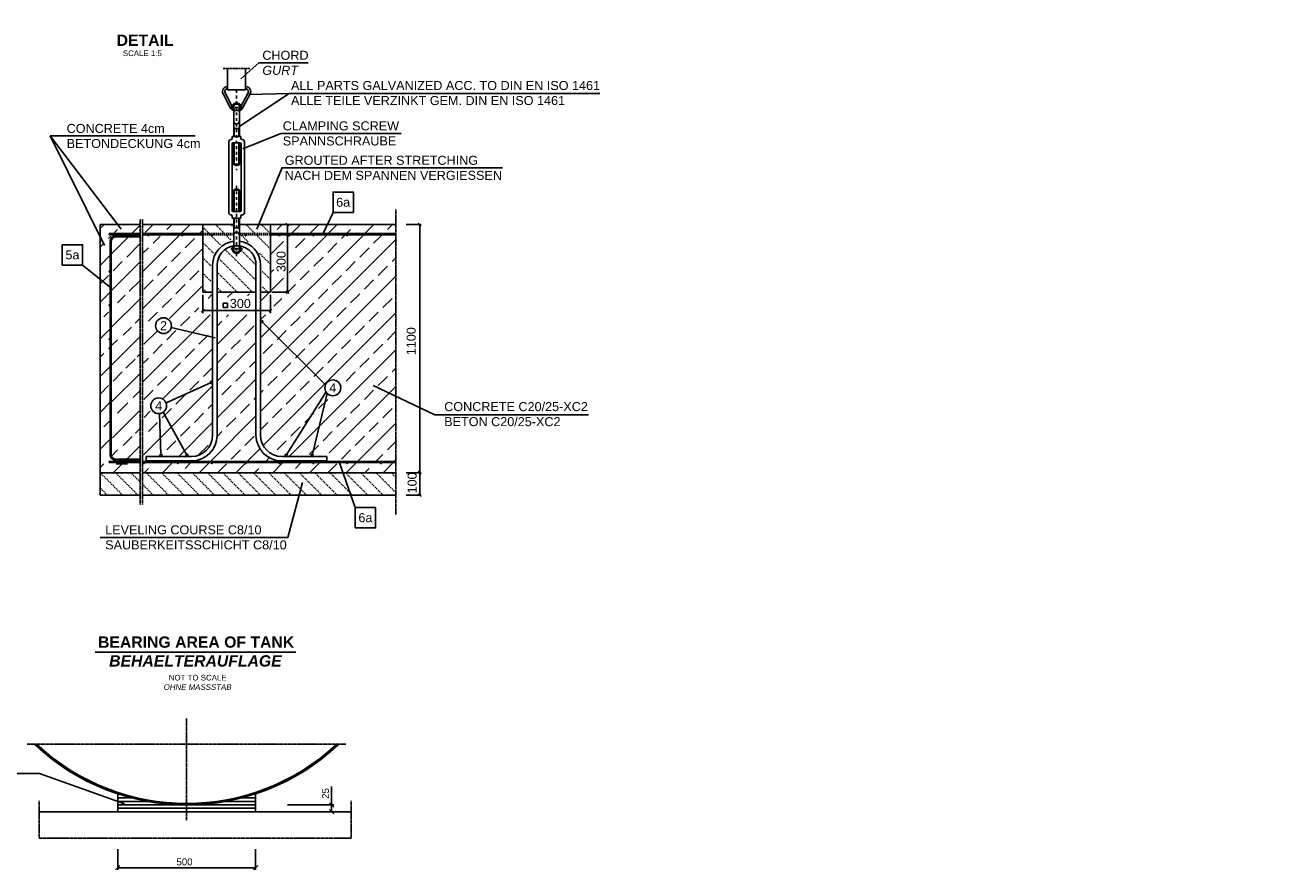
# Model space of a CAD drawing. Extents: x -315189 to 683445, y 2094 to 41094.
# Tile 2 of 5: x 22913 to 78463, y 2844 to 40297. Entities that reach past the tile are written whole.
import ezdxf

# ---------------------------------------------------------------- set-up
doc = ezdxf.new("R2010")
doc.units = 0
doc.header["$MEASUREMENT"] = 0
doc.linetypes.add('DASHDOT', pattern=[1, 0.5, -0.25, 0, -0.25])
doc.linetypes.add('HIDDEN', pattern=[0.375, 0.25, -0.125])
for name, color, linetype in [('15', 7, 'CONTINUOUS'), ('21', 7, 'CONTINUOUS'), ('6', 7, 'CONTINUOUS'), ('Beschriftung', 7, 'CONTINUOUS'), ('PATTERN_CLASS', 7, 'CONTINUOUS')]:
    doc.layers.add(name, color=color, linetype=linetype)
doc.styles.get("Standard").update_dxf_attribs({"font": 'ARIALUNI.TTF'})

msp = doc.modelspace()

# ---------------------------------------------------------------- linework, layer by layer
at = {"layer": '15', "color": 7, "linetype": 'Continuous'}
for p, q in [((33263.3, 38622.6), (32469.3, 37913.9)), ((26233.8, 31272.3), (26416.3, 31454.7)), ((26879.1, 31102.9), (27012.8, 31236.7)), ((27216.4, 31440.3), (27230.9, 31454.7)), ((27645.5, 31054.7), (28014, 31423.3)), ((28237, 31096.3), (28595.5, 31454.7)), ((29192, 31236.7), (29410, 31454.7)), ((29824.6, 31054.7), (30224.6, 31454.7)), ((30661.5, 31077), (30784, 31199.5)), ((34079.5, 31236.7), (34297.6, 31454.7)), ((34471.5, 31517.2), (34596.5, 31392.2)), ((34534, 31454.7), (34534, 28454.7)), ((34712.1, 31054.7), (35112.1, 31454.7)), ((35505, 31033), (35912.3, 31440.3)), ((36341.3, 31054.7), (36741.3, 31454.7)), ((36930.5, 30829.4), (37337.8, 31236.7)), ((37541.5, 31440.3), (37555.9, 31454.7)), ((37970.5, 31054.7), (38370.5, 31454.7)), ((38967, 31236.7), (39185.1, 31454.7)), ((39803.7, 31454.7), (40457.9, 31454.7)), ((40332.9, 31517.2), (40457.9, 31392.2)), ((40395.4, 31454.7), (40395.4, 20454.7)), ((26233.8, 30457.7), (26401.8, 30625.7)), ((26605.5, 30829.4), (26709.1, 30933)), ((26733.8, 30143.1), (27495.5, 30904.7)), ((27420.1, 30014.8), (28014, 30608.7)), ((28121.9, 29352), (29774.6, 31004.7)), ((28581, 30625.7), (28891.8, 30936.5)), ((30006.5, 30422.1), (30413.8, 30829.4)), ((33344, 26428.2), (37920.5, 31004.7)), ((33344, 24799.1), (39338.6, 30793.7)), ((33784, 30941.2), (33875.8, 31033)), ((33784, 30126.6), (34358.9, 30701.5)), ((34591.2, 30933.8), (34662.1, 31004.7)), ((34614.7, 29328.1), (36291.3, 31004.7)), ((34894.1, 30422.1), (35301.4, 30829.4)), ((36319.6, 30218.4), (36726.9, 30625.7)), ((38356.1, 30625.7), (38685.1, 30954.8)), ((26233.8, 29643.1), (26683.8, 30093.1)), ((28121.9, 30166.6), (28377.4, 30422.1)), ((28121.9, 27722.8), (30784, 30384.9)), ((29395.6, 29811.1), (29802.9, 30218.4)), ((35708.7, 29607.5), (36115.9, 30014.8)), ((37745.1, 30014.8), (38152.4, 30422.1)), ((26733.8, 28513.9), (28014, 29794.1)), ((26809.1, 29403.8), (27216.4, 29811.1)), ((28784.7, 29200.2), (29192, 29607.5)), ((33784, 29312), (33931.7, 29459.7)), ((37134.2, 29403.8), (37541.5, 29811.1)), ((38559.7, 29200.2), (38967, 29607.5)), ((39170.6, 29811.1), (39338.6, 29979.1)), ((26233.8, 28828.5), (26605.5, 29200.2)), ((27531.2, 28496.8), (28014, 28979.6)), ((28173.7, 28589.3), (28581, 28996.6)), ((30210.2, 28996.6), (30617.5, 29403.8)), ((33344, 23169.9), (39338.6, 29164.5)), ((33784, 28497.4), (34366.7, 29080.1)), ((35097.7, 28996.6), (35505, 29403.8)), ((36523.2, 28792.9), (36930.5, 29200.2)), ((37948.8, 28589.3), (38356.1, 28996.6)), ((26233.8, 28013.9), (26683.8, 28463.9)), ((29312.7, 27284.5), (30784, 28755.7)), ((29599.3, 28385.6), (30006.5, 28792.9)), ((30784, 28332), (30784, 27525.4)), ((31024.8, 28182), (31224, 28381.2)), ((31886, 28228.6), (32112.1, 28454.7)), ((32761.8, 28289.8), (32857.6, 28385.6)), ((33344, 28057.4), (33741.3, 28454.7)), ((33784, 28332), (33784, 27525.4)), ((33846.5, 28454.7), (34596.5, 28454.7)), ((34596.5, 28392.2), (34471.5, 28517.2)), ((34486.8, 28385.6), (34894.1, 28792.9)), ((35912.3, 28182), (36319.6, 28589.3)), ((37337.8, 27978.3), (37745.1, 28385.6)), ((26733.8, 26884.7), (28014, 28165)), ((27012.8, 27978.3), (27353.7, 28319.2)), ((28988.3, 27774.7), (29395.6, 28182)), ((31884.6, 27967.8), (31693.6, 27967.8)), ((31693.6, 27967.8), (31693.6, 27776.8)), ((31693.6, 27776.8), (31884.6, 27776.8)), ((31884.6, 27776.8), (31884.6, 27967.8)), ((33933, 27831.8), (34283.1, 28182)), ((35301.4, 27571), (35708.7, 27978.3)), ((38763.4, 27774.7), (39170.6, 28182)), ((26401.8, 27367.4), (26606.4, 27571.9)), ((27793.1, 27079.4), (28014, 27300.4)), ((28121.9, 24464.5), (31115.7, 27458.3)), ((28377.4, 27163.7), (28784.7, 27571)), ((29802.9, 26960.1), (30210.2, 27367.4)), ((30413.8, 27571), (30610.2, 27767.4)), ((30721.5, 27574.2), (30846.5, 27699.2)), ((30784, 27636.7), (33784, 27636.7)), ((31424, 26137.4), (32744.9, 27458.3)), ((31839.4, 27367.4), (31930.3, 27458.3)), ((33344, 27242.8), (33559.5, 27458.3)), ((33462, 21658.7), (39338.6, 27535.4)), ((33846.5, 27699.2), (33721.5, 27574.2)), ((33721.5, 27574.2), (33846.5, 27699.2)), ((34690.4, 26960.1), (35097.7, 27367.4)), ((36726.9, 27367.4), (37134.2, 27774.7)), ((38152.4, 27163.7), (38559.7, 27571)), ((26233.8, 26384.7), (26683.8, 26834.7)), ((27266.4, 26552.8), (27621.1, 26907.5)), ((28173.5, 26145.3), (28762.8, 26734.6)), ((29192, 26349.1), (29599.3, 26756.4)), ((31424, 26952), (31635.7, 27163.7)), ((32654, 26552.8), (33061.2, 26960.1)), ((34079.5, 26349.1), (34486.8, 26756.4)), ((36115.9, 26756.4), (36523.2, 27163.7)), ((37541.5, 26552.8), (37948.8, 26960.1)), ((38967, 26349.1), (39338.6, 26720.8)), ((26733.8, 25205.6), (28014, 26485.8)), ((26733.8, 26070.2), (27012.8, 26349.1)), ((28581, 25738.2), (28988.3, 26145.5)), ((30617.5, 26145.5), (31024.8, 26552.8)), ((31424, 24508.2), (33144, 26228.2)), ((32043, 25941.9), (32450.3, 26349.1)), ((33468.5, 25738.2), (33875.8, 26145.5)), ((35505, 26145.5), (35912.3, 26552.8)), ((36930.5, 25941.9), (37337.8, 26349.1)), ((38356.1, 25738.2), (38763.4, 26145.5)), ((26233.8, 25570.2), (26401.8, 25738.2)), ((26605.5, 25941.9), (26683.8, 26020.2)), ((27886.5, 25593.7), (28014, 25721.2)), ((29042.7, 23756.1), (31224, 25937.4)), ((30006.5, 25534.6), (30413.8, 25941.9)), ((31432.1, 25330.9), (31839.4, 25738.2)), ((34607.2, 21174.7), (39338.6, 25906.2)), ((34894.1, 25534.6), (35301.4, 25941.9)), ((36319.6, 25330.9), (36726.9, 25738.2)), ((26283.8, 24755.6), (26683.8, 25155.6)), ((27380.9, 25088.1), (27784.1, 25491.3)), ((28121.9, 25279.1), (28377.4, 25534.6)), ((29395.6, 24923.6), (29802.9, 25330.9)), ((30821.1, 24720), (31228.4, 25127.3)), ((32857.6, 25127.3), (33144, 25413.6)), ((34283.1, 24923.6), (34690.4, 25330.9)), ((35708.7, 24720), (36115.9, 25127.3)), ((37745.1, 25127.3), (38152.4, 25534.6)), ((39170.6, 24923.6), (39338.6, 25091.6)), ((26733.8, 23576.4), (28014, 24856.6)), ((26809.1, 24516.3), (27217.2, 24924.4)), ((28784.7, 24312.7), (29192, 24720)), ((30210.2, 24109), (30617.5, 24516.3)), ((31424, 22879.1), (33144, 24599.1)), ((32246.7, 24516.3), (32654, 24923.6)), ((33672.2, 24312.7), (34079.5, 24720)), ((35097.7, 24109), (35505, 24516.3)), ((37134.2, 24516.3), (37541.5, 24923.6)), ((38559.7, 24312.7), (38967, 24720)), ((26233.8, 23941), (26605.5, 24312.7)), ((27706.2, 23784.2), (28014, 24092)), ((28121.9, 21206.1), (31224, 24308.2)), ((28173.7, 23701.7), (28581, 24109)), ((29599.3, 23498.1), (30006.5, 23905.4)), ((31635.7, 23905.4), (32043, 24312.7)), ((33338.1, 23978.6), (33468.5, 24109)), ((34486.8, 23498.1), (34894.1, 23905.4)), ((36390.3, 21328.7), (39338.6, 24277)), ((36891.4, 24273.6), (36930.5, 24312.7)), ((37948.8, 23701.7), (38356.1, 24109)), ((26233.8, 23126.4), (26683.8, 23576.4)), ((27012.8, 23090.8), (27473.2, 23551.2)), ((31024.8, 23294.4), (31224, 23493.6)), ((32450.3, 23090.8), (32857.6, 23498.1)), ((33061.2, 23701.7), (33144, 23784.5)), ((35912.3, 23294.4), (36319.6, 23701.7)), ((37337.8, 23090.8), (37745.1, 23498.1)), ((26783.8, 21997.2), (28014, 23227.4)), ((28189, 22902.5), (28461.1, 23174.5)), ((28988.3, 22887.1), (29395.6, 23294.4)), ((30413.8, 22683.5), (30821.1, 23090.8)), ((31128.8, 20954.7), (33144, 22969.9)), ((31839.4, 22479.9), (32246.7, 22887.1)), ((33875.8, 22887.1), (34283.1, 23294.4)), ((35301.4, 22683.5), (35708.7, 23090.8)), ((36726.9, 22479.9), (37134.2, 22887.1)), ((38763.4, 22887.1), (39170.6, 23294.4)), ((26401.8, 22479.9), (26683.8, 22761.8)), ((27810.2, 22209.1), (28014, 22412.9)), ((28377.4, 22276.2), (28784.7, 22683.5)), ((29719.7, 21174.7), (31224, 22679.1)), ((29802.9, 22072.6), (30210.2, 22479.9)), ((31422.8, 22063.3), (31635.7, 22276.2)), ((33344, 22355.3), (33672.2, 22683.5)), ((34690.4, 22072.6), (35097.7, 22479.9)), ((36115.9, 21868.9), (36523.2, 22276.2)), ((37645.5, 20954.7), (39338.6, 22647.8)), ((38152.4, 22276.2), (38559.7, 22683.5)), ((26233.8, 21497.2), (26683.8, 21947.2)), ((27266.4, 21665.3), (27661.1, 22060)), ((29192, 21461.6), (29599.3, 21868.9)), ((30617.5, 21258), (31024.8, 21665.3)), ((32654, 21665.3), (33061.2, 22072.6)), ((34079.5, 21461.6), (34486.8, 21868.9)), ((35505, 21258), (35912.3, 21665.3)), ((37541.5, 21665.3), (37948.8, 22072.6)), ((38967, 21461.6), (39338.6, 21833.3)), ((26743.7, 21192.6), (27012.8, 21461.6)), ((27434.1, 21068.3), (28014, 21648.3)), ((32043, 21054.3), (32450.3, 21461.6)), ((32758, 20954.7), (33315.9, 21512.7)), ((33572.6, 20954.7), (33734, 21116.2)), ((36930.5, 21054.3), (37337.8, 21461.6)), ((38460.1, 20954.7), (38763.4, 21258)), ((26233.8, 20682.6), (26401.8, 20850.7)), ((26820.5, 20454.7), (27270.5, 20904.7)), ((28185.1, 20454.7), (28377.4, 20647)), ((28999.7, 20454.7), (29449.7, 20904.7)), ((30006.5, 20647), (30264.3, 20904.7)), ((30628.8, 20454.7), (31078.8, 20904.7)), ((31443.4, 20454.7), (31839.4, 20850.7)), ((32258, 20454.7), (32665.8, 20862.6)), ((33072.6, 20454.7), (33264.9, 20647)), ((33887.2, 20454.7), (34337.2, 20904.7)), ((34894.1, 20647), (35151.8, 20904.7)), ((35516.4, 20454.7), (35966.4, 20904.7)), ((36331, 20454.7), (36726.9, 20850.7)), ((37145.5, 20454.7), (37595.5, 20904.7)), ((37960.1, 20454.7), (38152.4, 20647)), ((38774.7, 20454.7), (39224.7, 20904.7)), ((39274.7, 20954.7), (39338.6, 21018.7)), ((39803.7, 20454.7), (40457.9, 20454.7)), ((40457.9, 20392.2), (40332.9, 20517.2)), ((40332.9, 20517.2), (40457.9, 20392.2)), ((40395.4, 20454.7), (40395.4, 19454.7)), ((39803.7, 19454.7), (40457.9, 19454.7)), ((40457.9, 19392.2), (40332.9, 19517.2)), ((36495.9, 5422.5), (36495.8, 6535.9)), ((34533, 5727.9), (36591.6, 5727.9)), ((36591.6, 5632.5), (36400.7, 5823.4)), ((36400.7, 5517.9), (36591.6, 5327.1)), ((27018.1, 3758.2), (27018.1, 2843.9)), ((33126.3, 3758.2), (33126.3, 2843.9)), ((27113.5, 3034.8), (26922.6, 2843.9)), ((27018.1, 2939.4), (33126.3, 2939.4)), ((33221.7, 3034.8), (33030.8, 2843.9))]:
    msp.add_line(p, q, dxfattribs=at)
at = {"layer": '21', "color": 7, "linetype": 'DASHDOT'}
for p, q in [((31685.5, 38373.1), (32864.5, 38373.1)), ((32030.3, 36648.1), (32549.2, 36648.1)), ((32030.3, 30374.7), (32549.2, 30374.7))]:
    msp.add_line(p, q, dxfattribs=at)
at = {"layer": '21', "color": 7, "linetype": 'Continuous'}
for p, q in [((31884, 38373.1), (31884, 37423.1)), ((32684, 38373.1), (32684, 37423.1)), ((32001, 36643.8), (31685, 37243.2)), ((32089.4, 36690.5), (31773.4, 37289.8)), ((31884, 37423.1), (32684, 37423.1)), ((32478.6, 36690.5), (32794.6, 37289.8)), ((32567, 36643.8), (32883, 37243.2)), ((32122.3, 36648.1), (32203.1, 36788.1)), ((32203.1, 36788.1), (32364.8, 36788.1)), ((32364.8, 36788.1), (32445.6, 36648.1)), ((32203.1, 36508.1), (32122.3, 36648.1)), ((32157, 36493.6), (32156.9, 35361.4)), ((32364.8, 36508.1), (32203.1, 36508.1)), ((32445.6, 36648.1), (32364.8, 36508.1)), ((32411, 36493.6), (32410.9, 35361.4)), ((32390.6, 35713.6), (32156.9, 35713.6)), ((32177.2, 35713.6), (32177.2, 35361.4)), ((32390.6, 35713.6), (32390.6, 35361.4)), ((31933.8, 31981.4), (31933.9, 35121.4)), ((32043.9, 35221.4), (32033.9, 35221.4)), ((32083.8, 32071.4), (32083.9, 35031.4)), ((32473.9, 35361.4), (32093.9, 35361.4)), ((32093.9, 35271.4), (32093.9, 35361.4)), ((32123.9, 35071.4), (32443.9, 35071.4)), ((32156.9, 34121.4), (32156.9, 35071.4)), ((32177.2, 34105), (32177.2, 35071.4)), ((32390.6, 34105), (32390.6, 35071.4)), ((32410.9, 34121.4), (32410.9, 35071.4)), ((32473.9, 35271.4), (32473.9, 35361.4)), ((32483.8, 32071.4), (32483.9, 35031.4)), ((32523.9, 35221.4), (32533.9, 35221.4)), ((32633.8, 31981.4), (32633.9, 35121.4)), ((32156.9, 34121.4), (32410.9, 34121.4)), ((32156.8, 32979.6), (32156.8, 32031.4)), ((32156.8, 32979.6), (32410.9, 32979.6)), ((32177.2, 32996), (32177.1, 32031.4)), ((32390.6, 32996), (32390.5, 32031.4)), ((32410.9, 32979.6), (32410.8, 32031.4)), ((32043.8, 31881.4), (32033.8, 31881.4)), ((32093.8, 31831.4), (32093.8, 31741.4)), ((32473.9, 31741.4), (32093.9, 31741.4)), ((32123.8, 32031.4), (32443.8, 32031.4)), ((32157, 30529.2), (32156.9, 31741.4)), ((32177.2, 31309.3), (32177.2, 31741.4)), ((32390.6, 31309.3), (32390.6, 31741.4)), ((32411, 30529.3), (32410.9, 31741.4)), ((32473.8, 31831.4), (32473.8, 31741.4)), ((32523.8, 31881.4), (32533.8, 31881.4)), ((26233.8, 31454.7), (26233.8, 19454.7)), ((26233.8, 31454.7), (28014, 31454.7)), ((28121.9, 31454.7), (32156.9, 31454.7)), ((30784, 31454.7), (30784, 28454.7)), ((32390.6, 31309.3), (32156.9, 31309.3)), ((39338.6, 31454.7), (32410.9, 31454.7)), ((33784, 31454.7), (33784, 28454.7)), ((26633.8, 31004.7), (26633.8, 31054.7)), ((26633.8, 31054.7), (28014, 31054.7)), ((26633.8, 31004.7), (28014, 31004.7)), ((26683.8, 30704.7), (26683.8, 21254.7)), ((26733.8, 30704.7), (26733.8, 21254.7)), ((26933.8, 30954.7), (28014, 30954.7)), ((26933.8, 30904.7), (28014, 30904.7)), ((28121.9, 31054.7), (30784, 31054.7)), ((28121.9, 31004.7), (30784, 31004.7)), ((39338.6, 31054.7), (33784, 31054.7)), ((39338.6, 31004.7), (33784, 31004.7)), ((32203.1, 30514.7), (32122.3, 30374.7)), ((32122.3, 30374.7), (32203.1, 30234.7)), ((32364.8, 30514.7), (32203.1, 30514.7)), ((32203.1, 30234.7), (32364.8, 30234.7)), ((32445.6, 30374.7), (32364.8, 30514.7)), ((32364.8, 30234.7), (32445.6, 30374.7)), ((31224, 29664.7), (31224, 22114.7)), ((31424, 29664.7), (31424, 22114.7)), ((33144, 29664.7), (33144, 22114.7)), ((33344, 29664.7), (33344, 22114.7)), ((30784, 28454.7), (31224, 28454.7)), ((31424, 28454.7), (33144, 28454.7)), ((33344, 28454.7), (33784, 28454.7)), ((28284, 21174.7), (28284, 20974.7)), ((28284, 21174.7), (30284, 21174.7)), ((36284, 21174.7), (34284, 21174.7)), ((36284, 21174.7), (36284, 20974.7)), ((26633.8, 20954.7), (26633.8, 20904.7)), ((26633.8, 20954.7), (28014, 20954.7)), ((26633.8, 20904.7), (28014, 20904.7)), ((28014, 21054.7), (26933.8, 21054.7)), ((26933.8, 21004.7), (28014, 21004.7)), ((28121.9, 20954.7), (39338.6, 20954.7)), ((28121.9, 20904.7), (39338.6, 20904.7)), ((28284, 20974.7), (30284, 20974.7)), ((36284, 20974.7), (34284, 20974.7)), ((26233.8, 20454.7), (28014, 20454.7)), ((28121.9, 20454.7), (39338.6, 20454.7)), ((26233.8, 19454.7), (28014, 19454.7)), ((28121.9, 19454.7), (39338.6, 19454.7)), ((26025.3, 12499.5), (34911.1, 12499.5)), ((27018.1, 5422.5), (27018.1, 6217.4)), ((33126.3, 5422.5), (33126.3, 6217.4)), ((27018.1, 6033.3), (27648.1, 6033.3)), ((27018.1, 5880.6), (28351.3, 5880.6)), ((27018.1, 5727.9), (33126.3, 5727.9)), ((27018.1, 5575.2), (33126.3, 5575.2)), ((31793.1, 5880.6), (33126.3, 5880.6)), ((32496.3, 6033.3), (33126.3, 6033.3)), ((23531.3, 5422.5), (37367.1, 5422.5))]:
    msp.add_line(p, q, dxfattribs=at)
at = {"layer": '21', "color": 7, "linetype": 'DASHDOT', "ltscale": 250}
for p, q in [((32284, 37423.1), (32283.9, 33871.4)), ((32283.8, 30047.1), (32283.9, 33229.6))]:
    msp.add_line(p, q, dxfattribs=at)
at = {"layer": '21', "color": 7, "linetype": 'DASHDOT', "ltscale": 10}
for p, q in [((28014, 31690.8), (28014, 19031.7)), ((28121.9, 31690.8), (28121.9, 19031.7)), ((39338.6, 32134.4), (39338.6, 18587.8)), ((30072.2, 5034), (30072.2, 9554)), ((23013.2, 8422.4), (37131.1, 8422.4)), ((23531.3, 5900.4), (23531.3, 4257.2)), ((37367.1, 5900.4), (37367.1, 4257.2)), ((23531.3, 4257.2), (37367.1, 4257.2))]:
    msp.add_line(p, q, dxfattribs=at)
at = {"layer": '21', "color": 7, "linetype": 'HIDDEN', "ltscale": 250}
for p, q in [((31069.6, 31054.7), (30784, 31340.4)), ((31748.5, 31054.7), (31348.5, 31454.7)), ((32156.9, 31325.1), (32027.3, 31454.7)), ((33106.1, 31054.7), (32706.1, 31454.7)), ((33784, 31055.7), (33384.9, 31454.7)), ((30784, 31054.7), (32157, 31054.7)), ((30784, 31004.7), (32157, 31004.7)), ((31266.6, 30179), (30784, 30661.6)), ((31570.5, 30553.9), (31119.6, 31004.7)), ((32027.7, 30775.6), (31798.5, 31004.7)), ((33784, 31004.7), (32408.5, 31004.7)), ((33784, 31054.7), (32411, 31054.7)), ((32801.6, 30680.5), (32477.3, 31004.7)), ((33784, 30376.9), (33156.1, 31004.7)), ((33144, 28980.4), (31770.1, 30354.3)), ((33144, 29659.3), (32477.8, 30325.4)), ((33784, 29698.1), (33299.7, 30182.3)), ((31144, 29622.8), (30784, 29982.8)), ((32990.8, 28454.7), (31478.8, 29966.8)), ((31144, 28944), (30784, 29304)), ((32312, 28454.7), (31424, 29342.8)), ((33784, 29019.2), (33424, 29379.2)), ((30954.4, 28454.7), (30784, 28625.1)), ((31633.2, 28454.7), (31424, 28664)), ((33669.6, 28454.7), (33424, 28700.4)), ((27239.3, 19454.7), (26239.3, 20454.7)), ((27918.2, 19454.7), (26918.2, 20454.7)), ((28014, 20037.7), (27597, 20454.7)), ((29275.8, 19454.7), (28275.8, 20454.7)), ((29954.6, 19454.7), (28954.6, 20454.7)), ((30633.4, 19454.7), (29633.4, 20454.7)), ((31312.3, 19454.7), (30312.3, 20454.7)), ((31991.1, 19454.7), (30991.1, 20454.7)), ((32669.9, 19454.7), (31669.9, 20454.7)), ((33348.7, 19454.7), (32348.7, 20454.7)), ((34027.6, 19454.7), (33027.6, 20454.7)), ((34706.4, 19454.7), (33706.4, 20454.7)), ((35385.2, 19454.7), (34385.2, 20454.7)), ((36064, 19454.7), (35064, 20454.7)), ((36742.8, 19454.7), (35742.8, 20454.7)), ((37421.7, 19454.7), (36421.7, 20454.7)), ((38100.5, 19454.7), (37100.5, 20454.7)), ((38779.3, 19454.7), (37779.3, 20454.7)), ((39338.6, 19574.3), (38458.1, 20454.7)), ((39338.6, 20253.1), (39137, 20454.7)), ((26560.5, 19454.7), (26233.8, 19781.5)), ((28597, 19454.7), (28121.9, 19929.9))]:
    msp.add_line(p, q, dxfattribs=at)
at = {"layer": '21', "color": 7, "linetype": 'Continuous'}
for centre, radius in [((26833.8, 30979.7), 25), ((26983.8, 30979.7), 25), ((28383.8, 30979.7), 25), ((29883.8, 30979.7), 25), ((34184, 30979.7), 25), ((35684, 30979.7), 25), ((37184, 30979.7), 25), ((38684, 30979.7), 25), ((26658.8, 29374.7), 25), ((26658.8, 27874.7), 25), ((26658.8, 27874.7), 25), ((33394, 27154.7), 50), ((26658.8, 26374.7), 25), ((31174, 24454.7), 50), ((28934, 21224.7), 50), ((30084, 21224.7), 50), ((34484, 21224.7), 50), ((35634, 21224.7), 50), ((26944, 20979.7), 25), ((27444, 20979.7), 25), ((28184, 20879.7), 25), ((29684, 20879.7), 25), ((31184, 20879.7), 25), ((32684, 20879.7), 25), ((34184, 20879.7), 25), ((35684, 20879.7), 25), ((37184, 20879.7), 25), ((38684, 20879.7), 25)]:
    msp.add_circle(centre, radius, dxfattribs=at)
at = {"layer": '21', "color": 7, "linetype": 'HIDDEN'}
for centre in [(31184, 30979.7), (32684, 30979.7)]:
    msp.add_circle(centre, 25, dxfattribs=at)
at = {"layer": '21', "color": 7, "linetype": 'Continuous'}
for centre, radius, start, end in [((31884, 37348.1), 225, 90, 207.80151), ((31884, 37348.1), 125, 90, 207.80153), ((32684, 37348.1), 225, 332.19849, 90), ((32684, 37348.1), 125, 332.19847, 90), ((32284, 36648.1), 200, 309.41825, 230.57529), ((32284, 36793.1), 320, 207.80712, 244.02383), ((32284, 36793.1), 320, 295.97617, 332.19852), ((32284, 36043.1), 127, 180, 0), ((32033.9, 35121.4), 100, 89.998, 179.998), ((32043.9, 35271.4), 50, 269.998, 359.998), ((32123.9, 35031.4), 40, 89.998, 179.998), ((32443.9, 35031.4), 40, 359.998, 89.998), ((32523.9, 35271.4), 50, 179.998, 269.998), ((32533.9, 35121.4), 100, 359.998, 89.998), ((32283.9, 34257.7), 186.3, 227.0188, 312.97719), ((32283.8, 32843.3), 186.3, 47.01881, 132.9772), ((32033.8, 31981.4), 100, 179.998, 269.998), ((32043.8, 31831.4), 50, 359.998, 89.998), ((32123.8, 32071.4), 40, 179.998, 269.998), ((32443.8, 32071.4), 40, 269.998, 359.998), ((32523.8, 31831.4), 50, 89.998, 179.998), ((32533.8, 31981.4), 100, 269.998, 359.998), ((26933.8, 30704.7), 250, 90, 180), ((26933.8, 30704.7), 200, 90, 180), ((32284, 29664.7), 1060, 96.88214, 180), ((32284, 30979.7), 127, 0, 180), ((32284, 29664.7), 1060, 0, 83.11927), ((32284, 29664.7), 860, 99.71143, 180), ((32284, 30374.7), 200, 129.42471, 50.58175), ((32284, 29664.7), 860, 0, 80.28858), ((30284, 22114.7), 1140, 270, 0), ((30284, 22114.7), 940, 270, 0), ((34284, 22114.7), 1140, 180, 270), ((34284, 22114.7), 940, 180, 270), ((26933.8, 21254.7), 250, 180, 270), ((26933.8, 21254.7), 200, 180, 270), ((30072.2, 15501.1), 9773.1, 226.41033, 313.58967), ((30072.2, 15501.1), 9712.1, 226.7902, 313.2098)]:
    msp.add_arc(centre, radius, start, end, dxfattribs=at)
at = {"layer": '6', "color": 7, "linetype": 'Continuous'}
for p, q in [((33263.3, 38622.6), (35450, 38622.6)), ((34612, 37261.2), (32378, 35789.3)), ((34612, 37261.2), (32824.2, 37225.4)), ((34612, 37261.2), (48378.2, 37261.2)), ((24018.8, 35391.3), (30456.1, 35391.3)), ((24018.8, 35391.3), (27164.2, 31254.1)), ((24018.8, 35391.3), (26439.2, 30521.6)), ((34246.9, 35485.4), (32558.4, 34816.8)), ((34246.9, 35485.4), (39569, 35485.4)), ((34296.9, 33976.2), (33180.8, 31253.3)), ((34296.9, 33964.8), (44064.1, 33964.8)), ((36556.5, 31992), (36099.6, 31030.9)), ((25463.5, 29657.2), (26701.9, 28661.9)), ((31329.7, 26431.8), (29389, 26897.3)), ((33430.8, 27120.6), (36221.9, 24349.8)), ((31129.9, 24431.8), (29157.1, 23555)), ((36249.6, 24031.4), (34510, 21270.5)), ((36302.4, 23966.2), (35641.5, 21273.2)), ((38340, 24313.9), (41065.8, 23023.3)), ((28866.7, 23072.2), (28930.3, 21267)), ((30070.2, 21264.3), (29032.7, 23132.6)), ((41065.8, 23023.3), (47876.4, 23023.3)), ((37542, 18906.6), (36833.8, 20932.1)), ((34550.9, 17587.1), (35204, 20026.4)), ((26236.7, 17587.1), (34550.9, 17587.1)), ((14195.1, 7123.3), (23548.1, 7123.3)), ((23548.1, 7123.3), (27324.8, 5775.2))]:
    msp.add_line(p, q, dxfattribs=at)
for points in [[(36556.5, 31992), (37456.5, 31992), (37456.5, 32892), (36556.5, 32892)], [(24563.5, 29657.2), (25463.5, 29657.2), (25463.5, 30557.2), (24563.5, 30557.2)], [(37542, 18006.6), (38442, 18006.6), (38442, 18906.6), (37542, 18906.6)]]:
    msp.add_lwpolyline(points, close=True, dxfattribs=at)
for centre in [(29046.6, 26970), (36546, 24217.6), (28833.9, 23420.7)]:
    msp.add_circle(centre, 350, dxfattribs=at)
at = {"layer": 'PATTERN_CLASS', "color": 7, "linetype": 'Continuous'}
msp.add_line((26948.5, 20851.7), (27448.5, 20851.7), dxfattribs=at)

# ---------------------------------------------------------------- texts
at = {"layer": 'Beschriftung', "linetype": 'Continuous'}
for s, insert, char_height, width, attachment_point in [('\\pi374.31;{\\fArial|b1|i0|c0|p34;SIDE VIEW\\P\\pi-660.31;\\fArial|b1|i1|c0|p34;SEITENANSICHT}', (14933.2, 39204.9), 500, 4332.175, 4), ('\\pi914.85;{\\fArial|b1|i0|c0|p34;FRONT VIEW\\P\\pi40.023;\\fArial|b1|i1|c0|p34;VORDERANSICHT}', (-7796.2, 39180.4), 500, 6162.243, 4), ('{\\fArial|b1|i0|c0|p34;DETAIL}', (26969.2, 39623.1), 500, 2444.365, 4), ('{\\fArial|b0|i0|c0|p34;SCALE 1:5}', (27245.4, 39171.1), 250, 1800.383, 1), ('{\\fArial|b0|i0|c0|p34;CHORD\\P\\fArial|b0|i1|c0|p34;GURT}', (33423.8, 39157.6), 400, 14287.866, 1), ('{\\fArial|b0|i0|c0|p34;ALL PARTS GALVANIZED ACC. TO DIN EN ISO 1461\\PALLE TEILE VERZINKT GEM. DIN EN ISO 1461}', (34695.8, 37818.5), 400, 14287.866, 1), ('{\\fArial|b0|i0|c0|p34;CONCRETE 4cm\\PBETONDECKUNG 4cm}', (24754.9, 35914.4), 400, 14287.866, 1), ('{\\fArial|b0|i0|c0|p34;CLAMPING SCREW\\PSPANNSCHRAUBE }', (34329, 36027.2), 400, 14287.866, 1), ('{\\fArial|b0|i0|c0|p34;GROUTED AFTER STRETCHING\\PNACH DEM SPANNEN VERGIESSEN}', (34416.4, 34502), 400, 14287.866, 1), ('{\\fArial|b0|i0|c0|p34;300}', (31982.5, 28156.6), 400, 1251.964, 1), ('{\\fArial|b0|i0|c0|p34;CONCRETE C20/25-XC2\\PBETON C20/25-XC2}', (41481.7, 23583.4), 400, 14287.866, 1), ('{\\fArial|b0|i0|c0|p34;LEVELING COURSE C8/10\\PSAUBERKEITSSCHICHT C8/10}', (26463.1, 18120.6), 400, 14287.866, 1), ('\\pi1381.4;{\\fArial|b1|i0|c0|p34;TOP VIEW\\P\\pi792.07;\\fArial|b1|i1|c0|p34;DRAUFSICHT}', (-8568.5, 13371.5), 500, 6162.243, 4), ('\\pi297.63;{\\fArial|b1|i0|c0|p34;BEARING AREA OF TANK\\P\\pi790.29;\\fArial|b1|i1|c0|p34;BEHAELTERAUFLAGE}', (25848, 12524.1), 500, 9235.09, 4), ('\\pi266.46;{\\fArial|b0|i0|c0|p34;NOT TO SCALE\\P\\pi38.625;\\fArial|b0|i1|c0|p34;OHNE MASSSTAB}', (29014.5, 11492.7), 250, 3049.113, 1), ('{\\fArial|b0|i0|c0|p34;500}', (29620.6, 3354.6), 305.41, 955.907, 1)]:
    msp.add_mtext(s, dxfattribs=dict(at, insert=insert, char_height=char_height, width=width, attachment_point=attachment_point))
at = {"layer": 'Beschriftung', "linetype": 'Continuous', "char_height": 400, "attachment_point": 5, "line_spacing_factor": 1.5}
for s, insert, width in [('{\\fArial|b0|i0|c0|p34;6a}', (37006.5, 32442), 627.82), ('{\\fArial|b0|i0|c0|p34;5a}', (25013.5, 30107.2), 684.45), ('{\\fArial|b0|i0|c0|p34;2}', (29046.6, 26970), 12081.624), ('{\\fArial|b0|i0|c0|p34;4}', (36546, 24217.6), 12081.624), ('{\\fArial|b0|i0|c0|p34;4}', (28833.9, 23420.7), 12081.624), ('{\\fArial|b0|i0|c0|p34;6a}', (37992, 18456.6), 627.82)]:
    msp.add_mtext(s, dxfattribs=dict(at, insert=insert, width=width))
at = {"layer": 'Beschriftung', "linetype": 'Continuous', "attachment_point": 1, "rotation": 90}
for s, insert, char_height, width in [('{\\fArial|b0|i0|c0|p34;300}', (34055.8, 29346.2), 400, 3000), ('{\\fArial|b0|i0|c0|p34;1100}', (39817.3, 25661.8), 400, 3000), ('{\\fArial|b0|i0|c0|p34;100}', (39860.4, 19534.5), 400, 3000), ('{\\fArial|b0|i0|c0|p34;25}', (36071.1, 5995.1), 305.41, 579.711)]:
    msp.add_mtext(s, dxfattribs=dict(at, insert=insert, char_height=char_height, width=width))

doc.saveas('drawing.dxf')
